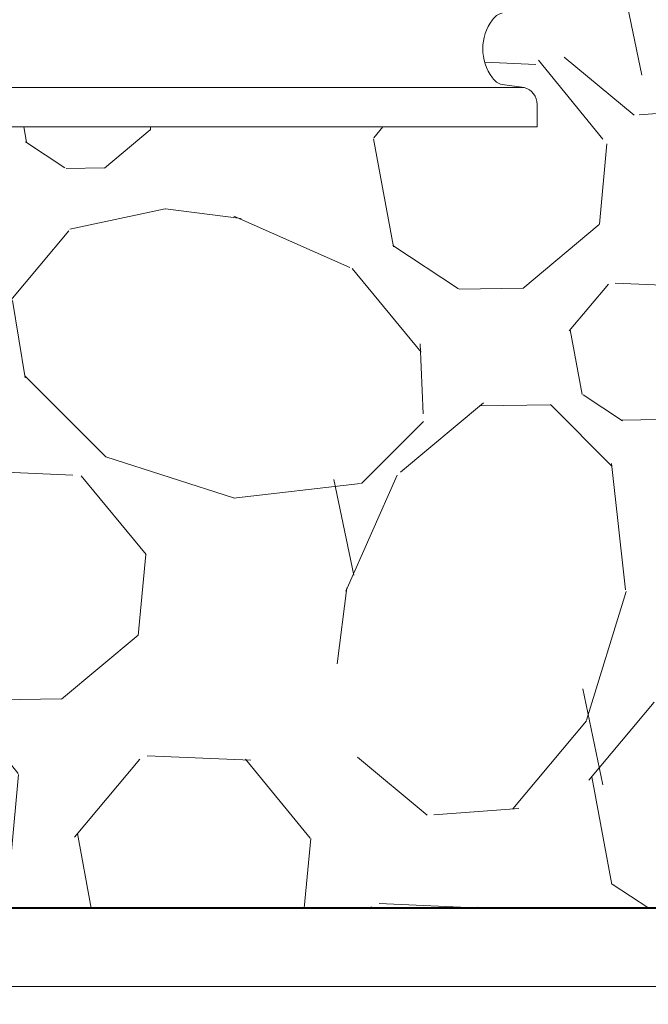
# Model space of a CAD drawing. Header units: metres. Extents: x 351055.4 to 351076.4, y -78447.2 to -78432.3.
# Tile 47 of 68: x 351071.259 to 351071.662, y -78437.865 to -78437.235. Entities that reach past the tile are written whole.
import ezdxf

# ---------------------------------------------------------------- set-up
doc = ezdxf.new("R2010")
doc.units = ezdxf.units.M
doc.header["$MEASUREMENT"] = 0
doc.linetypes.add('DGN Style 2', pattern=[0.912958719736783, 0.5477752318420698, -0.3651834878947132])
doc.layers.get('0').update_dxf_attribs({"color": 1, "lineweight": 30})
for name, color, linetype, lineweight in [('BOTTOM', 7, 'Continuous', 0), ('KOTY', 7, 'Continuous', 13), ('PIPE', 7, 'Continuous', 0), ('RAMECEK', 7, 'Continuous', 0), ('ŠRAFY', 7, 'Continuous', 0)]:
    doc.layers.add(name, color=color, linetype=linetype, lineweight=lineweight)
doc.styles.add('ARIAL', font='arial.ttf')
doc.dimstyles.new('1 500', dxfattribs={"dimtxt": 1, "dimasz": 1, "dimexe": 0, "dimexo": 1, "dimgap": 0.5, "dimtad": 1, "dimzin": 0, "dimtxsty": 'ARIAL', "dimblk": 'KONCOVA ZNACKA KOTY_1.0', "dimcen": 0, "dimazin": 3, "dimtfac": 1, "dimtdec": 0, "dimtofl": 0, "dimtmove": 0, "dimatfit": 1, "dimldrblk": 'KONCOVA ZNACKA KOTY_1.0', "dimfxl": 0, "dimtolj": 1, "dimtzin": 0, "dimarcsym": 0})

# ---------------------------------------------------------------- blocks, each defined once
blk = doc.blocks.new('KONCOVA ZNACKA KOTY_1.0')
blk.add_line((0, 0), (-1, 0))
at = {"layer": 'KOTY'}
for p, q in [((-0.4999340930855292, -0.4999340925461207), (0.4999340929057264, 0.4999340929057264)), ((-1.798028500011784e-10, -0.4999340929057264), (0, 0.4999340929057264)), ((-0.4999340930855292, 0), (0.4999340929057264, 0))]:
    blk.add_line(p, q, dxfattribs=at)
blk = doc.blocks.new('*D35')
at = {"layer": 'Defpoints', "color": 0, "linetype": 'Continuous'}
for p in [(351070.4204420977, -78437.80406749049), (351072.0904193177, -78437.80406749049), (351072.0904193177, -78438.3276454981)]:
    blk.add_point(p, dxfattribs=at)
at = {"layer": 'KOTY', "color": 0, "linetype": 'ByBlock', "lineweight": -2}
for p, q in [((351070.4204420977, -78437.9040674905), (351070.4204420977, -78438.3276454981)), ((351072.0904193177, -78437.9040674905), (351072.0904193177, -78438.3276454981))]:
    blk.add_line(p, q, dxfattribs=at)
at = {"layer": 'KOTY', "color": 0, "linetype": 'Continuous', "lineweight": -2}
blk.add_line((351070.5204420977, -78438.3276454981), (351071.9904193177, -78438.3276454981), dxfattribs=at)
at = {"layer": 'KOTY', "color": 0, "linetype": 'Continuous', "lineweight": -2, "xscale": 0.09999999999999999, "yscale": 0.09999999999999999, "zscale": 0.09999999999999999, "rotation": 180}
blk.add_blockref('KONCOVA ZNACKA KOTY_1.0', (351070.4204420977, -78438.3276454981), dxfattribs=at)
at = {"layer": 'KOTY', "color": 0, "linetype": 'Continuous', "lineweight": -2, "xscale": 0.09999999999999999, "yscale": 0.09999999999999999, "zscale": 0.09999999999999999}
blk.add_blockref('KONCOVA ZNACKA KOTY_1.0', (351072.0904193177, -78438.3276454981), dxfattribs=at)
at = {"layer": 'KOTY', "color": 0, "linetype": 'Continuous', "insert": (351071.2554307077, -78438.2175499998), "char_height": 0.09999999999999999, "attachment_point": 5, "style": 'ARIAL'}
blk.add_mtext('\\A1;\\H1x;\\W0.75;1,67', dxfattribs=at)

msp = doc.modelspace()

# ---------------------------------------------------------------- hatches: boundary and pattern name
at = {"layer": 'ŠRAFY'}
h = msp.add_hatch(dxfattribs=at)
h.set_pattern_fill('GRAVEL', color=256, style=0, pattern_type=2)
h.set_pattern_definition([(100.50765, (351069.840912, -78437.408746), (0.7895981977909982, -2.468580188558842), [0.07015499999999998, -4.122773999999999]), (50.040876, (351069.828118, -78437.339767), (-7.580368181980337, -9.209457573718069), [0.065112, -13.045015]), (357.49319, (351069.869935, -78437.289859), (-12.39279574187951, 0.6399174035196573), [0.06641099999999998, -13.993876]), (309.11572, (351069.936282, -78437.292764), (6.491410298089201, -8.170392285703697), [0.06529, -11.515127]), (264.749335, (351069.977473, -78437.343421), (-0.02494673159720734, -1.654035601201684), [0.05154299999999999, -10.75752]), (219.959124, (351069.972756, -78437.394748), (-0.8394910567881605, -0.8394913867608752), [0.063621, -13.046506]), (180.864089, (351069.923991, -78437.435607), (0.8145444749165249, -0.8145447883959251), [0.040935, -1.613289]), (146.646988, (351069.88306, -78437.436225), (-4.097669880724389, 2.418687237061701), [0.050302, -5.830483]), (66.2119, (351069.942841, -78437.181701), (-1.703929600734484, -3.333018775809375), [0.08119, -6.286316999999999]), (39.959124, (351069.97559, -78437.10740800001), (-9.209457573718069, -7.580368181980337), [0.06930599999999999, -13.04082]), (0.864089, (351070.028713, -78437.062897), (-0.8394914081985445, -0.8394915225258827), [0.045064, -1.60916]), (315, (351070.073772, -78437.062217), (-0.02494672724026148, -1.654035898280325), [0.055567, -1.096373]), (276.284391, (351070.113064, -78437.101509), (0.714757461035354, -7.430688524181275), [0.081389, -13.205797]), (252.889832, (351070.121973, -78437.182409), (-0.8644380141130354, -2.49352721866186), [0.08611, -14.689519]), (230.040876, (351070.096639, -78437.264708), (-0.839491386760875, -0.8394910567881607), [0.073486, -13.03664]), (184.223077, (351070.049443, -78437.321035), (-12.41774287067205, -1.014118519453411), [0.054461, -14.055628]), (140.352606, (351069.995129, -78437.325046), (0.8145449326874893, -0.8145442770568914), [0.058126, -12.66871]), (101.741, (351070, -78437.3), (2.318895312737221, -10.71379260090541), [0.062546, -15.0909]), (82.81957299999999, (351069.937646, -78437.226721), (-0.91433153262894, -5.8015990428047), [0.048911, -7.465657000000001]), (100.50765, (351069.682386, -78436.986497), (0.7895981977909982, -2.468580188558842), [0.07013099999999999, -4.122798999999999]), (50.040876, (351069.669596, -78436.91754299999), (-7.580368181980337, -9.209457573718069), [0.065096, -13.04503]), (357.49319, (351069.711404, -78436.867646), (-12.39279574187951, 0.6399174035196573), [0.06641399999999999, -13.993873]), (309.647394, (351069.777755, -78436.870551), (0.8145442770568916, -0.814544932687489), [0.06529299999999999, -12.661543]), (264.749335, (351069.819416, -78436.920826), (-0.02494673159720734, -1.654035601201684), [0.05195, -10.757113]), (219.959124, (351069.814661, -78436.97255800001), (-0.8394910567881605, -0.8394913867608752), [0.063908, -13.046218]), (180.864089, (351069.765675, -78437.01360199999), (0.8145444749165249, -0.8145447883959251), [0.041138, -1.613086]), (146.646988, (351069.724542, -78437.014223), (-4.097669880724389, 2.418687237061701), [0.050421, -5.830364]), (100.50765, (351070.005569, -78436.162979), (0.7895981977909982, -2.468580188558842), [0.07011299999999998, -4.122815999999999]), (50.040876, (351069.992782, -78436.094042), (-7.580368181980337, -9.209457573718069), [0.065107, -13.04502]), (357.49319, (351070.034597, -78436.044137), (-12.39279574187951, 0.6399174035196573), [0.06638399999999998, -13.993903]), (309.11572, (351070.100917, -78436.047041), (6.491410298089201, -8.170392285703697), [0.065273, -11.515144]), (264.749335, (351070.142097, -78436.097685), (-0.02494673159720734, -1.654035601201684), [0.051552, -10.757511]), (219.959124, (351070.13738, -78436.149021), (-0.8394910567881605, -0.8394913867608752), [0.063569, -13.046557]), (180.864089, (351070.088653, -78436.18984800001), (0.8145444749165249, -0.8145447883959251), [0.04094100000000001, -1.613283]), (146.646988, (351070.047717, -78436.19046499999), (-4.097669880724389, 2.418687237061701), [0.050283, -5.830502]), (100.50765, (351070.445849, -78436.50309099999), (0.7895981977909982, -2.468580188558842), [0.04207299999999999, -4.150855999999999]), (50.040876, (351070.438176, -78436.461723), (-7.580368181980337, -9.209457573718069), [0.039073, -13.071054]), (357.49319, (351070.46327, -78436.431773), (-12.39279574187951, 0.6399174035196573), [0.03986799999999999, -14.020419]), (309.11572, (351070.5031, -78436.433517), (6.491410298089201, -8.170392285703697), [0.039143, -11.541275]), (264.749335, (351070.527795, -78436.463887), (-0.02494673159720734, -1.654035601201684), [0.030921, -10.778142]), (219.959124, (351070.524965, -78436.494678), (-0.8394910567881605, -0.8394913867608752), [0.038165, -13.071962]), (180.864089, (351070.495712, -78436.519189), (0.8145444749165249, -0.8145447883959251), [0.024573, -1.629651]), (146.646988, (351070.471141, -78436.51956), (-4.097669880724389, 2.418687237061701), [0.030146, -5.850639]), (100.50765, (351070.158622, -78437.121116), (0.7895981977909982, -2.468580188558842), [0.07013099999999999, -4.122798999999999]), (50.040876, (351070.145833, -78437.052162), (-7.580368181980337, -9.209457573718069), [0.065126, -13.045]), (357.49319, (351070.187659, -78437.002242), (-12.39279574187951, 0.6399174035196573), [0.066396, -13.993891]), (309.11572, (351070.253992, -78437.00514600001), (6.491410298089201, -8.170392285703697), [0.06531100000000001, -11.515107]), (264.749335, (351070.295196, -78437.055819), (-0.02494673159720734, -1.654035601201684), [0.051536, -10.757527]), (219.959124, (351070.29048, -78437.107138), (-0.8394910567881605, -0.8394913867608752), [0.06361699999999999, -13.046509]), (180.864089, (351070.241717, -78437.147996), (0.8145444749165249, -0.8145447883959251), [0.040951, -1.613273]), (146.646988, (351070.200771, -78437.148614), (-4.097669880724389, 2.418687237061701), [0.050284, -5.830502]), (100.50765, (351070.173832, -78436.53875), (0.7895981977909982, -2.468580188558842), [0.07013799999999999, -4.122791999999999]), (50.040876, (351070.161041, -78436.469788), (-7.580368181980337, -9.209457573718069), [0.065094, -13.045033]), (357.49319, (351070.202847, -78436.419894), (-12.39279574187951, 0.6399174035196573), [0.06641799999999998, -13.993869]), (309.647394, (351070.269201, -78436.422799), (0.8145442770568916, -0.814544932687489), [0.06526699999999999, -12.661569]), (264.749335, (351070.310845, -78436.473053), (-0.02494673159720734, -1.654035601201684), [0.051978, -10.757085]), (219.959124, (351070.306089, -78436.524813), (-0.8394910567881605, -0.8394913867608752), [0.06389500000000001, -13.046232]), (180.864089, (351070.257113, -78436.565849), (0.8145444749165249, -0.8145447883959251), [0.04115, -1.613074]), (146.646988, (351070.215968, -78436.56646900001), (-4.097669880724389, 2.418687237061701), [0.05043, -5.830355]), (100.50765, (351069.828566, -78437.10730599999), (0.7895981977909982, -2.468580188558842), [0.07015499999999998, -4.122773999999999]), (50.040876, (351069.815772, -78437.038328), (-7.580368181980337, -9.209457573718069), [0.065112, -13.045015]), (357.49319, (351069.857589, -78436.98842000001), (-12.39279574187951, 0.6399174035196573), [0.06641099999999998, -13.993876]), (309.11572, (351069.923936, -78436.991324), (6.491410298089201, -8.170392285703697), [0.06529, -11.515127]), (264.749335, (351069.965127, -78437.04198099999), (-0.02494673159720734, -1.654035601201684), [0.05154299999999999, -10.75752]), (219.959124, (351069.96041, -78437.09330800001), (-0.8394910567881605, -0.8394913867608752), [0.063621, -13.046506]), (180.864089, (351069.911645, -78437.13416799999), (0.8145444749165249, -0.8145447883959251), [0.040935, -1.613289]), (146.646988, (351069.870714, -78437.134785), (-4.097669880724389, 2.418687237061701), [0.050308, -5.830476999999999]), (100.50765, (351069.469787, -78436.63317), (0.7895981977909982, -2.468580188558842), [0.07015499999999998, -4.122773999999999]), (50.040876, (351069.456993, -78436.564191), (-7.580368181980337, -9.209457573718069), [0.065083, -13.045043]), (357.49319, (351069.498792, -78436.51430499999), (-12.39279574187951, 0.6399174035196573), [0.06642799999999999, -13.993859]), (309.11572, (351069.565156, -78436.51721), (6.491410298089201, -8.170392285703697), [0.065273, -11.515144]), (264.749335, (351069.606336, -78436.567854), (-0.02494673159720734, -1.654035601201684), [0.051533, -10.75753]), (219.959124, (351069.60162, -78436.619171), (-0.8394910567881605, -0.8394913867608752), [0.06361499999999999, -13.046511]), (180.864089, (351069.552859, -78436.660027), (0.8145444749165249, -0.8145447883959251), [0.040949, -1.613275]), (146.646988, (351069.511915, -78436.66064500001), (-4.097669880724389, 2.418687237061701), [0.050289, -5.830496]), (100.50765, (351070.304102, -78436.972284), (0.7895981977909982, -2.468580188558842), [0.07013099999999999, -4.122798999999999]), (50.040876, (351070.291313, -78436.90333), (-7.580368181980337, -9.209457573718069), [0.065126, -13.045]), (357.49319, (351070.33314, -78436.85341), (-12.39279574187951, 0.6399174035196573), [0.066396, -13.993891]), (309.11572, (351070.399472, -78436.856314), (6.491410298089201, -8.170392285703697), [0.06531100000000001, -11.515107]), (264.749335, (351070.440676, -78436.906987), (-0.02494673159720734, -1.654035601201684), [0.051536, -10.757527]), (219.959124, (351070.43596, -78436.95830700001), (-0.8394910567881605, -0.8394913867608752), [0.06361699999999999, -13.046509]), (180.864089, (351070.387197, -78436.999164), (0.8145444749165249, -0.8145447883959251), [0.040951, -1.613273]), (146.646988, (351070.346251, -78436.999782), (-4.097669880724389, 2.418687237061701), [0.050284, -5.830502]), (66.2119, (351070.160213, -78436.746936), (-1.703929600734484, -3.333018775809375), [0.08119, -6.286316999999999]), (39.959124, (351070.192962, -78436.672644), (-9.209457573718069, -7.580368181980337), [0.06930599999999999, -13.04082]), (0.864089, (351070.246085, -78436.628132), (-0.8394914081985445, -0.8394915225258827), [0.045086, -1.609138]), (315, (351070.291166, -78436.627453), (-0.02494672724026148, -1.654035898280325), [0.055552, -1.096388]), (276.284391, (351070.330447, -78436.666733), (0.714757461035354, -7.430688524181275), [0.08140399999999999, -13.205782]), (252.889832, (351070.339357, -78436.747648), (-0.8644380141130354, -2.49352721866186), [0.08611, -14.689519]), (230.040876, (351070.314023, -78436.829947), (-0.839491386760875, -0.8394910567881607), [0.073462, -13.036664]), (184.223077, (351070.266842, -78436.886256), (-12.41774287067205, -1.014118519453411), [0.05449, -14.055599]), (140.352606, (351070.2125, -78436.89026900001), (0.8145449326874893, -0.8145442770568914), [0.058115, -12.668721]), (101.741, (351070, -78436.9), (2.318895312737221, -10.71379260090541), [0.062542, -15.0909]), (82.81957299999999, (351070.1550260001, -78436.791955), (-0.91433153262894, -5.8015990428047), [0.048908, -7.465660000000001]), (66.2119, (351069.899375, -78436.817152), (-1.703929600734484, -3.333018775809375), [0.081162, -6.286345]), (39.959124, (351069.932113, -78436.742885), (-9.209457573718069, -7.580368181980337), [0.069332, -13.040795]), (0.864089, (351069.985256, -78436.69835800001), (-0.8394914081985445, -0.8394915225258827), [0.045056, -1.609168]), (315, (351070.030307, -78436.697678), (-0.02494672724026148, -1.654035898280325), [0.05556000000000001, -1.09638]), (276.284391, (351070.069593, -78436.736965), (0.714757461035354, -7.430688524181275), [0.081385, -13.205801]), (252.889832, (351070.078502, -78436.817861), (-0.8644380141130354, -2.49352721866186), [0.086135, -14.689495]), (230.040876, (351070.053161, -78436.900183), (-0.839491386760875, -0.8394910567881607), [0.073461, -13.036666]), (184.223077, (351070.005981, -78436.95649099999), (-12.41774287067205, -1.014118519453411), [0.054488, -14.055601]), (140.352606, (351069.951641, -78436.960503), (0.8145449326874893, -0.8145442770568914), [0.058113, -12.668723]), (101.741, (351070, -78436.9), (2.318895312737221, -10.71379260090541), [0.062557, -15.0909]), (82.81957299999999, (351069.894165, -78436.862175), (-0.91433153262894, -5.8015990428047), [0.048892, -7.465675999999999]), (336.130768, (351070.579471, -78436.550502), (-5.751706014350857, 2.393740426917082), [0.081173, -9.798666]), (309.647394, (351070.653701, -78436.58334900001), (0.8145442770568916, -0.814544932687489), [0.06927, -12.657566]), (272.50681, (351070.6979, -78436.636686), (0.639917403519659, -12.39279574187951), [0.044748, -14.015539]), (225, (351070.699857, -78436.68139), (-1.654035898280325, -0.02494672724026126), [0.056213, -1.131007]), (186.555052, (351070.660108, -78436.721139), (-9.109670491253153, -0.9642249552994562), [0.081784, -16.592527]), (162.262653, (351070.578859, -78436.730475), (0.8145448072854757, -0.8145442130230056), [0.086479, -2.505307]), (135, (351070.496491, -78436.70412899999), (-0.02494672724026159, -1.654035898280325), [0.073385, -1.078555]), (99.19186499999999, (351070.4446, -78436.652238), (0.764651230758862, -4.122616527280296), [0.050214, -14.154069]), (50.040876, (351070.436578, -78436.602669), (-7.580368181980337, -9.209457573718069), [0.057767, -13.052359]), (12.102962, (351070.473679, -78436.55838999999), (-1.654035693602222, -0.02494669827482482), [0.062169, -4.179681]), (352.702945, (351070.534466, -78436.545355), (-4.122616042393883, 0.7646513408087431), [0.048885, -5.774935]), (100.50765, (351070.384988, -78436.831916), (0.7895981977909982, -2.468580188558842), [0.07013799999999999, -4.122791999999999]), (50.040876, (351070.372197, -78436.762955), (-7.580368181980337, -9.209457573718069), [0.065094, -13.045033]), (357.49319, (351070.414003, -78436.71306000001), (-12.39279574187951, 0.6399174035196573), [0.06641799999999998, -13.993869]), (309.647394, (351070.480357, -78436.715965), (0.8145442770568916, -0.814544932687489), [0.06526699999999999, -12.661569]), (264.749335, (351070.522001, -78436.76622), (-0.02494673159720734, -1.654035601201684), [0.051978, -10.757085]), (219.959124, (351070.517245, -78436.817979), (-0.8394910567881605, -0.8394913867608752), [0.06389500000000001, -13.046232]), (180.864089, (351070.468269, -78436.859015), (0.8145444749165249, -0.8145447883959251), [0.04115, -1.613074]), (146.646988, (351070.427124, -78436.85963600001), (-4.097669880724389, 2.418687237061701), [0.05043, -5.830355]), (336.130768, (351069.766772, -78437.094006), (-5.751706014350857, 2.393740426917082), [0.081173, -9.798666]), (309.647394, (351069.841002, -78437.126852), (0.8145442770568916, -0.814544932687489), [0.06927, -12.657566]), (272.50681, (351069.885201, -78437.18018899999), (0.639917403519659, -12.39279574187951), [0.044748, -14.015539]), (225, (351069.887158, -78437.224894), (-1.654035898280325, -0.02494672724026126), [0.056213, -1.131007]), (186.555052, (351069.847409, -78437.264642), (-9.109670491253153, -0.9642249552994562), [0.081784, -16.592527]), (162.262653, (351069.766159, -78437.27397899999), (0.8145448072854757, -0.8145442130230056), [0.086452, -2.505334]), (135, (351069.683817, -78437.247641), (-0.02494672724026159, -1.654035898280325), [0.073409, -1.078531]), (99.19186499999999, (351069.631909, -78437.195733), (0.764651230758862, -4.122616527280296), [0.050182, -14.154101]), (50.040876, (351069.623893, -78437.14619500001), (-7.580368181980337, -9.209457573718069), [0.057775, -13.052351]), (12.102962, (351069.660999, -78437.10191), (-1.654035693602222, -0.02494669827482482), [0.06217, -4.179679]), (352.702945, (351069.721787, -78437.088875), (-4.122616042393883, 0.7646513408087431), [0.048887, -5.774933]), (100.50765, (351070.054762, -78436.654341), (0.7895981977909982, -2.468580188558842), [0.07013799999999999, -4.122791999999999]), (50.040876, (351070.041971, -78436.585379), (-7.580368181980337, -9.209457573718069), [0.065092, -13.045034]), (357.49319, (351070.083776, -78436.53548600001), (-12.39279574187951, 0.6399174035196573), [0.06639799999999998, -13.993889]), (309.11572, (351070.150111, -78436.53839), (6.491410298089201, -8.170392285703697), [0.065282, -11.515135]), (264.749335, (351070.191297, -78436.589041), (-0.02494673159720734, -1.654035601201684), [0.051539, -10.757524]), (219.959124, (351070.18658, -78436.640363), (-0.8394910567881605, -0.8394913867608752), [0.063587, -13.046539]), (180.864089, (351070.137841, -78436.68120199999), (0.8145444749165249, -0.8145447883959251), [0.040935, -1.613289]), (146.646988, (351070.09691, -78436.681819), (-4.097669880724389, 2.418687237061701), [0.050279, -5.830507]), (100.50765, (351069.52159, -78437.066725), (0.7895981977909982, -2.468580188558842), [0.07011299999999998, -4.122815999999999]), (50.040876, (351069.508803, -78436.997788), (-7.580368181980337, -9.209457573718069), [0.065107, -13.04502]), (357.49319, (351069.550618, -78436.947883), (-12.39279574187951, 0.6399174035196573), [0.06638399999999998, -13.993903]), (309.647394, (351069.616938, -78436.950787), (0.8145442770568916, -0.814544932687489), [0.065303, -12.661533]), (264.749335, (351069.658605, -78437.001069), (-0.02494673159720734, -1.654035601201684), [0.051957, -10.757106]), (219.959124, (351069.653851, -78437.05280800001), (-0.8394910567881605, -0.8394913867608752), [0.063913, -13.046214]), (180.864089, (351069.604861, -78437.093855), (0.8145444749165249, -0.8145447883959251), [0.041141, -1.613083]), (146.646988, (351069.563725, -78437.094476), (-4.097669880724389, 2.418687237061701), [0.050417, -5.830368]), (100.50765, (351069.388689, -78436.917872), (0.7895981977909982, -2.468580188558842), [0.07015499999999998, -4.122773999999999]), (50.040876, (351069.375895, -78436.84889400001), (-7.580368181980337, -9.209457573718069), [0.065082, -13.045045]), (357.49319, (351069.417693, -78436.79900900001), (-12.39279574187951, 0.6399174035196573), [0.06642899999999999, -13.993858]), (309.11572, (351069.484058, -78436.801914), (6.491410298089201, -8.170392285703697), [0.065272, -11.515145]), (264.749335, (351069.525238, -78436.852557), (-0.02494673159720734, -1.654035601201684), [0.05153200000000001, -10.757531]), (219.959124, (351069.520522, -78436.903873), (-0.8394910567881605, -0.8394913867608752), [0.063613, -13.046514]), (180.864089, (351069.471762, -78436.944728), (0.8145444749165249, -0.8145447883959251), [0.040951, -1.613273]), (146.646988, (351069.430816, -78436.945345), (-4.097669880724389, 2.418687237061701), [0.050288, -5.830497]), (336.130768, (351069.999735, -78436.350313), (-5.751706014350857, 2.393740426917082), [0.081162, -9.798677]), (309.647394, (351070.073956, -78436.38315499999), (0.8145442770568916, -0.814544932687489), [0.06928200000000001, -12.657554]), (272.50681, (351070.118162, -78436.436502), (0.639917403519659, -12.39279574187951), [0.04476299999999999, -14.015524]), (225, (351070.12012, -78436.481222), (-1.654035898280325, -0.02494672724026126), [0.056228, -1.130992]), (186.555052, (351070.080361, -78436.520981), (-9.109670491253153, -0.9642249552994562), [0.081769, -16.592543]), (162.262653, (351069.999126, -78436.530315), (0.8145448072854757, -0.8145442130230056), [0.086504, -2.505282]), (135, (351069.916734, -78436.503961), (-0.02494672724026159, -1.654035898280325), [0.073385, -1.078555]), (99.19186499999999, (351069.864843, -78436.45207), (0.764651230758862, -4.122616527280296), [0.050214, -14.154069]), (50.040876, (351069.856822, -78436.402501), (-7.580368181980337, -9.209457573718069), [0.057767, -13.052359]), (12.102962, (351069.893922, -78436.35822200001), (-1.654035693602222, -0.02494669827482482), [0.062169, -4.179681]), (352.702945, (351069.954709, -78436.345187), (-4.122616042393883, 0.7646513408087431), [0.048885, -5.774935]), (100.50765, (351069.80835, -78436.636225), (0.7895981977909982, -2.468580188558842), [0.07013799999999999, -4.122791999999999]), (50.040876, (351069.795559, -78436.567263), (-7.580368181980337, -9.209457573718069), [0.065092, -13.045034]), (357.49319, (351069.837364, -78436.51737), (-12.39279574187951, 0.6399174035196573), [0.06641899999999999, -13.993868]), (309.647394, (351069.903719, -78436.520275), (0.8145442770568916, -0.814544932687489), [0.06526599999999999, -12.66157]), (264.749335, (351069.945362, -78436.57052899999), (-0.02494673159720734, -1.654035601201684), [0.05195399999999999, -10.757109]), (219.959124, (351069.940608, -78436.622265), (-0.8394910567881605, -0.8394913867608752), [0.06390900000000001, -13.046218]), (180.864089, (351069.891622, -78436.66330900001), (0.8145444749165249, -0.8145447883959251), [0.041121, -1.613103]), (146.646988, (351069.850506, -78436.663929), (-4.097669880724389, 2.418687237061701), [0.050439, -5.830346]), (336.130768, (351069.71673, -78436.64710700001), (-5.751706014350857, 2.393740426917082), [0.081173, -9.798666]), (309.647394, (351069.79096, -78436.67995399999), (0.8145442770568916, -0.814544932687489), [0.06927, -12.657566]), (272.50681, (351069.835159, -78436.73329), (0.639917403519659, -12.39279574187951), [0.04476999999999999, -14.015517]), (225, (351069.837117, -78436.77801699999), (-1.654035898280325, -0.02494672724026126), [0.056198, -1.131022]), (186.555052, (351069.797379, -78436.81775599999), (-9.109670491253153, -0.9642249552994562), [0.08175199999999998, -16.59256]), (162.262653, (351069.716161, -78436.827088), (0.8145448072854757, -0.8145442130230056), [0.086495, -2.505291]), (135, (351069.633777, -78436.800737), (-0.02494672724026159, -1.654035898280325), [0.073407, -1.078533]), (99.19186499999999, (351069.581871, -78436.74883099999), (0.764651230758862, -4.122616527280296), [0.050179, -14.154103]), (50.040876, (351069.573855, -78436.699296), (-7.580368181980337, -9.209457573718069), [0.05777, -13.052356]), (12.102962, (351069.610957, -78436.655015), (-1.654035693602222, -0.02494669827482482), [0.06217, -4.179679]), (352.702945, (351069.671746, -78436.64197899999), (-4.122616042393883, 0.7646513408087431), [0.048886, -5.774934]), (336.130768, (351070.194706, -78436.207103), (-5.751706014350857, 2.393740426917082), [0.081162, -9.798677]), (309.647394, (351070.268926, -78436.23994500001), (0.8145442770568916, -0.814544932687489), [0.06928, -12.657556]), (272.50681, (351070.313131, -78436.293289), (0.639917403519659, -12.39279574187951), [0.04474499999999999, -14.015542]), (225, (351070.315088, -78436.337991), (-1.654035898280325, -0.02494672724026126), [0.05621, -1.13101]), (186.555052, (351070.275341, -78436.377738), (-9.109670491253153, -0.9642249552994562), [0.081783, -16.592529]), (162.262653, (351070.194093, -78436.387074), (0.8145448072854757, -0.8145442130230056), [0.086478, -2.505308]), (135, (351070.111726, -78436.360728), (-0.02494672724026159, -1.654035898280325), [0.073384, -1.078556]), (99.19186499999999, (351070.059836, -78436.308837), (0.764651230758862, -4.122616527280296), [0.050213, -14.15407]), (50.040876, (351070.051815, -78436.259269), (-7.580368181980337, -9.209457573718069), [0.057736, -13.05239]), (12.102962, (351070.088895, -78436.215014), (-1.654035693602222, -0.02494669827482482), [0.062192, -4.179658]), (352.702945, (351070.149705, -78436.201975), (-4.122616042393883, 0.7646513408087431), [0.048879, -5.774941]), (66.2119, (351069.25233, -78436.646343), (-1.703929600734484, -3.333018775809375), [0.081162, -6.286345]), (39.959124, (351069.285068, -78436.572076), (-9.209457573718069, -7.580368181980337), [0.069329, -13.040797]), (0.864089, (351069.338209, -78436.52755), (-0.8394914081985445, -0.8394915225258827), [0.045038, -1.609186]), (315, (351069.383241, -78436.52687100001), (-0.02494672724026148, -1.654035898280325), [0.055543, -1.096397]), (276.284391, (351069.422516, -78436.566146), (0.714757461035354, -7.430688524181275), [0.081399, -13.205787]), (252.889832, (351069.431426, -78436.64705599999), (-0.8644380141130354, -2.49352721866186), [0.086095, -14.689534]), (230.040876, (351069.406096, -78436.72933999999), (-0.839491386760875, -0.8394910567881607), [0.07347100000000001, -13.036655]), (184.223077, (351069.35891, -78436.785656), (-12.41774287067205, -1.014118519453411), [0.054461, -14.055628]), (140.352606, (351069.304597, -78436.78966699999), (0.8145449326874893, -0.8145442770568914), [0.058096, -12.66874]), (101.741, (351069, -78436.8), (2.318895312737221, -10.71379260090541), [0.062569, -15.0909]), (82.81957299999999, (351069.247132, -78436.691339), (-0.91433153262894, -5.8015990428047), [0.048905, -7.465663]), (100.50765, (351069.82479, -78436.294077), (0.7895981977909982, -2.468580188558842), [0.07013799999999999, -4.122791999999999]), (50.040876, (351069.811999, -78436.225115), (-7.580368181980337, -9.209457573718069), [0.065092, -13.045034]), (357.49319, (351069.853804, -78436.175222), (-12.39279574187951, 0.6399174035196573), [0.06639799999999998, -13.993889]), (309.11572, (351069.920139, -78436.178126), (6.491410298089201, -8.170392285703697), [0.065282, -11.515135]), (264.749335, (351069.961325, -78436.228777), (-0.02494673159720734, -1.654035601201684), [0.051539, -10.757524]), (219.959124, (351069.956608, -78436.2801), (-0.8394910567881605, -0.8394913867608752), [0.063587, -13.046539]), (180.864089, (351069.907868, -78436.320938), (0.8145444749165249, -0.8145447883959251), [0.040935, -1.613289]), (146.646988, (351069.866938, -78436.321555), (-4.097669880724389, 2.418687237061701), [0.050308, -5.830476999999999]), (66.2119, (351069.585335, -78436.399591), (-1.703929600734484, -3.333018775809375), [0.081162, -6.286345]), (39.959124, (351069.618072, -78436.325324), (-9.209457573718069, -7.580368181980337), [0.069332, -13.040795]), (0.864089, (351069.671215, -78436.280797), (-0.8394914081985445, -0.8394915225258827), [0.045056, -1.609168]), (315, (351069.716266, -78436.280117), (-0.02494672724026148, -1.654035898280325), [0.05556000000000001, -1.09638]), (276.284391, (351069.755553, -78436.319404), (0.714757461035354, -7.430688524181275), [0.081385, -13.205801]), (252.889832, (351069.764462, -78436.4003), (-0.8644380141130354, -2.49352721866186), [0.086135, -14.689495]), (230.040876, (351069.73912, -78436.482622), (-0.839491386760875, -0.8394910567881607), [0.073461, -13.036666]), (184.223077, (351069.691941, -78436.53893), (-12.41774287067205, -1.014118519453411), [0.054488, -14.055601]), (140.352606, (351069.637601, -78436.542943), (0.8145449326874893, -0.8145442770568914), [0.058113, -12.668723]), (101.741, (351070, -78436.5), (2.318895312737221, -10.71379260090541), [0.062557, -15.0909]), (82.81957299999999, (351069.580125, -78436.444614), (-0.91433153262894, -5.8015990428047), [0.048916, -7.465652]), (100.50765, (351069.416118, -78436.472162), (0.7895981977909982, -2.468580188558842), [0.07015499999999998, -4.122773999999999]), (50.040876, (351069.403324, -78436.403183), (-7.580368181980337, -9.209457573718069), [0.065083, -13.045043]), (357.49319, (351069.445123, -78436.35329700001), (-12.39279574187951, 0.6399174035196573), [0.06642799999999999, -13.993859]), (309.11572, (351069.511487, -78436.356202), (6.491410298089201, -8.170392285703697), [0.065273, -11.515144]), (264.749335, (351069.552667, -78436.406846), (-0.02494673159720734, -1.654035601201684), [0.051533, -10.75753]), (219.959124, (351069.547951, -78436.458163), (-0.8394910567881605, -0.8394913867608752), [0.06361499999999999, -13.046511]), (180.864089, (351069.49919, -78436.49901900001), (0.8145444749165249, -0.8145447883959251), [0.040949, -1.613275]), (146.646988, (351069.458245, -78436.49963600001), (-4.097669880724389, 2.418687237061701), [0.050289, -5.830496]), (100.50765, (351069.676488, -78436.199445), (0.7895981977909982, -2.468580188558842), [0.07013799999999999, -4.122791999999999]), (50.040876, (351069.663698, -78436.130483), (-7.580368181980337, -9.209457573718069), [0.065092, -13.045034]), (357.49319, (351069.705502, -78436.08059), (-12.39279574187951, 0.6399174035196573), [0.06639799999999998, -13.993889]), (309.11572, (351069.771837, -78436.083494), (6.491410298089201, -8.170392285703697), [0.065282, -11.515135]), (264.749335, (351069.813023, -78436.134145), (-0.02494673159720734, -1.654035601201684), [0.051539, -10.757524]), (219.959124, (351069.808307, -78436.185467), (-0.8394910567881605, -0.8394913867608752), [0.063587, -13.046539]), (180.864089, (351069.759567, -78436.226306), (0.8145444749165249, -0.8145447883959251), [0.040957, -1.613267]), (146.646988, (351069.718615, -78436.226923), (-4.097669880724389, 2.418687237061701), [0.05028999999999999, -5.830495]), (100.50765, (351069.147177, -78436.68900299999), (0.7895981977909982, -2.468580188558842), [0.042098, -4.150830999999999]), (50.040876, (351069.139499, -78436.64761100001), (-7.580368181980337, -9.209457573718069), [0.039058, -13.071069]), (357.49319, (351069.164584, -78436.617673), (-12.39279574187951, 0.6399174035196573), [0.03983999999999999, -14.020447]), (309.647394, (351069.204386, -78436.619416), (0.8145442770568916, -0.814544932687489), [0.03918, -12.687656]), (264.749335, (351069.229385, -78436.649584), (-0.02494673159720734, -1.654035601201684), [0.031183, -10.77788]), (219.959124, (351069.226532, -78436.680636), (-0.8394910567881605, -0.8394913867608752), [0.038346, -13.071781]), (180.864089, (351069.19714, -78436.705263), (0.8145444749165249, -0.8145447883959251), [0.024688, -1.629536]), (146.646988, (351069.172454, -78436.705635), (-4.097669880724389, 2.418687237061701), [0.030252, -5.850533]), (100.50765, (351069.57248, -78436.28241), (0.7895981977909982, -2.468580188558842), [0.04207299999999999, -4.150855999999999]), (50.040876, (351069.564807, -78436.241042), (-7.580368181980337, -9.209457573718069), [0.039073, -13.071054]), (357.49319, (351069.589901, -78436.211092), (-12.39279574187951, 0.6399174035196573), [0.03986799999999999, -14.020419]), (309.11572, (351069.629731, -78436.212836), (6.491410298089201, -8.170392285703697), [0.039143, -11.541275]), (264.749335, (351069.654426, -78436.243206), (-0.02494673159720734, -1.654035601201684), [0.030921, -10.778142]), (219.959124, (351069.651597, -78436.273997), (-0.8394910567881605, -0.8394913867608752), [0.038195, -13.071932]), (180.864089, (351069.62232, -78436.29852699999), (0.8145444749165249, -0.8145447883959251), [0.02455, -1.629674]), (146.646988, (351069.597773, -78436.29889800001), (-4.097669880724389, 2.418687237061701), [0.030157, -5.850627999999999]), (100.50765, (351070.071372, -78437.030048), (0.7895981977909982, -2.468580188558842), [0.042098, -4.150830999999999]), (50.040876, (351070.063695, -78436.988656), (-7.580368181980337, -9.209457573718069), [0.039058, -13.071069]), (357.49319, (351070.088779, -78436.958718), (-12.39279574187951, 0.6399174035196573), [0.03983999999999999, -14.020447]), (309.647394, (351070.128582, -78436.96046), (0.8145442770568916, -0.814544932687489), [0.03918, -12.687656]), (264.749335, (351070.153581, -78436.990628), (-0.02494673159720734, -1.654035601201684), [0.031183, -10.77788]), (219.959124, (351070.150727, -78437.02167999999), (-0.8394910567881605, -0.8394913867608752), [0.038346, -13.071781]), (180.864089, (351070.121335, -78437.046308), (0.8145444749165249, -0.8145447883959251), [0.024668, -1.629556]), (146.646988, (351070.09667, -78437.04668), (-4.097669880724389, 2.418687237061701), [0.030269, -5.850516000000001]), (100.50765, (351070.080727, -78436.921712), (0.7895981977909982, -2.468580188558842), [0.042098, -4.150830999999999]), (50.040876, (351070.07305, -78436.88032000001), (-7.580368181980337, -9.209457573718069), [0.039058, -13.071069]), (357.49319, (351070.098135, -78436.850382), (-12.39279574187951, 0.6399174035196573), [0.03983999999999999, -14.020447]), (309.647394, (351070.137937, -78436.852125), (0.8145442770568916, -0.814544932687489), [0.03918, -12.687656]), (264.749335, (351070.162936, -78436.88229299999), (-0.02494673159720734, -1.654035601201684), [0.031183, -10.77788]), (219.959124, (351070.160082, -78436.913344), (-0.8394910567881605, -0.8394913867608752), [0.038346, -13.071781]), (180.864089, (351070.13069, -78436.937972), (0.8145444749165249, -0.8145447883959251), [0.024668, -1.629556]), (146.646988, (351070.106025, -78436.93834400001), (-4.097669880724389, 2.418687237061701), [0.030269, -5.850516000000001]), (100.50765, (351069.569828, -78436.90300199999), (0.7895981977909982, -2.468580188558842), [0.042098, -4.150830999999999]), (50.040876, (351069.562151, -78436.86161), (-7.580368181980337, -9.209457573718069), [0.039059, -13.071067]), (357.49319, (351069.587237, -78436.831671), (-12.39279574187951, 0.6399174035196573), [0.03983899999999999, -14.020448]), (309.647394, (351069.627038, -78436.833413), (0.8145442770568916, -0.814544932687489), [0.039181, -12.687655]), (264.749335, (351069.652038, -78436.863582), (-0.02494673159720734, -1.654035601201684), [0.031183, -10.77788]), (219.959124, (351069.649184, -78436.894634), (-0.8394910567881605, -0.8394913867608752), [0.038349, -13.071778]), (180.864089, (351069.61979, -78436.919263), (0.8145444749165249, -0.8145447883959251), [0.024687, -1.629537]), (146.646988, (351069.595106, -78436.919636), (-4.097669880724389, 2.418687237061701), [0.030253, -5.850532]), (100.50765, (351070.313457, -78436.595389), (0.7895981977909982, -2.468580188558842), [0.042098, -4.150830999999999]), (50.040876, (351070.30578, -78436.55399700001), (-7.580368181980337, -9.209457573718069), [0.039059, -13.071067]), (357.49319, (351070.330866, -78436.52405800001), (-12.39279574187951, 0.6399174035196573), [0.03983899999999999, -14.020448]), (309.647394, (351070.370667, -78436.525801), (0.8145442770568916, -0.814544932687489), [0.039181, -12.687655]), (264.749335, (351070.395667, -78436.55596900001), (-0.02494673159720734, -1.654035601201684), [0.031183, -10.77788]), (219.959124, (351070.392813, -78436.587022), (-0.8394910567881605, -0.8394913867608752), [0.038349, -13.071778]), (180.864089, (351070.363419, -78436.611651), (0.8145444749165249, -0.8145447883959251), [0.024687, -1.629537]), (146.646988, (351070.338735, -78436.61202300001), (-4.097669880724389, 2.418687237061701), [0.030253, -5.850532]), (100.50765, (351070.31613, -78436.421483), (0.7895981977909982, -2.468580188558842), [0.042056, -4.150873]), (50.040876, (351070.30846, -78436.380133), (-7.580368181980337, -9.209457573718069), [0.039083, -13.071043]), (357.49319, (351070.333561, -78436.350175), (-12.39279574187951, 0.6399174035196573), [0.03983799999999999, -14.020449]), (309.11572, (351070.373361, -78436.35191699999), (6.491410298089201, -8.170392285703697), [0.039153, -11.541265]), (264.749335, (351070.398062, -78436.382295), (-0.02494673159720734, -1.654035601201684), [0.030927, -10.778136]), (219.959124, (351070.395232, -78436.413093), (-0.8394910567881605, -0.8394913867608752), [0.038169, -13.071957]), (180.864089, (351070.365975, -78436.437607), (0.8145444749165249, -0.8145447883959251), [0.024576, -1.629648]), (146.646988, (351070.341401, -78436.437977), (-4.097669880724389, 2.418687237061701), [0.030148, -5.850637]), (66.2119, (351069.835439, -78435.975624), (-1.703929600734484, -3.333018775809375), [0.08119, -6.286316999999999]), (39.959124, (351069.868187, -78435.90133200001), (-9.209457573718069, -7.580368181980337), [0.06930399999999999, -13.040822]), (0.864089, (351069.921309, -78435.856822), (-0.8394914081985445, -0.8394915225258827), [0.045045, -1.609179]), (315, (351069.966349, -78435.856143), (-0.02494672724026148, -1.654035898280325), [0.05555, -1.09639]), (276.284391, (351070.005629, -78435.895422), (0.714757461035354, -7.430688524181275), [0.081384, -13.205801]), (252.889832, (351070.014538, -78435.976318), (-0.8644380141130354, -2.49352721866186), [0.086114, -14.689515]), (230.040876, (351069.989202, -78436.05862000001), (-0.839491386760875, -0.8394910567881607), [0.07347000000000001, -13.036656]), (184.223077, (351069.942017, -78436.114935), (-12.41774287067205, -1.014118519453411), [0.054459, -14.05563]), (140.352606, (351069.887705, -78436.118946), (0.8145449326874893, -0.8145442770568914), [0.05809400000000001, -12.668742]), (101.741, (351070, -78436.1), (2.318895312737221, -10.71379260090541), [0.062568, -15.0909]), (82.81957299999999, (351069.830242, -78436.020619), (-0.91433153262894, -5.8015990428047), [0.048905, -7.465663])])
h.paths.add_polyline_path([(351071.55568747, -78436.45646225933, 0.1417905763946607), (351071.5617601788, -78436.47272775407, 0.1690767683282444), (351071.5679359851, -78436.47692376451), (351071.5820028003, -78436.47895968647, -0.3394542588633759), (351071.5904193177, -78436.4899283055), (351071.5904193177, -78436.5042810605), (351071.5904193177, -78436.5185626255, -0.3394542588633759), (351071.5820028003, -78436.52953124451), (351071.5679359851, -78436.5314247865, 0.1690767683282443), (351071.5617601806, -78436.53562079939, 0.3308490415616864), (351071.5617601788, -78436.57287013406, 0.1690767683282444), (351071.5679359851, -78436.57706614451), (351071.5820028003, -78436.57895968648, -0.3394542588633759), (351071.5904193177, -78436.5899283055), (351071.5904193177, -78436.6042810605), (351071.5904193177, -78436.61856262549, -0.3394542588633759), (351071.5820028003, -78436.62953124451), (351071.5679359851, -78436.6314247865, 0.1690767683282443), (351071.5617601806, -78436.6356207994, 0.3308490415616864), (351071.5617601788, -78436.67287013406, 0.1690767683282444), (351071.5679359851, -78436.6770661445), (351071.5820028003, -78436.67888849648, -0.3394542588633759), (351071.5904193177, -78436.6898571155), (351071.5904193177, -78436.7042098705), (351071.5904193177, -78436.7184914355, -0.3394542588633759), (351071.5820028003, -78436.72946005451), (351071.5679359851, -78436.7313535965, 0.1690767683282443), (351071.5617601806, -78436.7355496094, 0.3308490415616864), (351071.5617601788, -78436.77279894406, 0.1690767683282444), (351071.5679359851, -78436.7769949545), (351071.5820028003, -78436.77888849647, -0.3394542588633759), (351071.5904193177, -78436.7898571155), (351071.5904193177, -78436.80420987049), (351071.5904193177, -78436.8184914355, -0.3394542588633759), (351071.5820028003, -78436.8294600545), (351071.5679359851, -78436.8313535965, 0.1690767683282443), (351071.5617601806, -78436.83554960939, 0.3308490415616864), (351071.5617601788, -78436.87279894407, 0.1690767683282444), (351071.5679359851, -78436.87699495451), (351071.5820028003, -78436.87888849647, -0.3394542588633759), (351071.5904193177, -78436.8898571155), (351071.5904193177, -78436.9042098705), (351071.5904193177, -78436.9184914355, -0.3394542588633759), (351071.5820028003, -78436.92946005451), (351071.5679359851, -78436.9313535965, 0.1690767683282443), (351071.5617601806, -78436.93554960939, 0.3308490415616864), (351071.5617601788, -78436.97279894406, 0.1690767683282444), (351071.5679359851, -78436.9769949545), (351071.5820028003, -78436.97881730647, -0.3394542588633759), (351071.5904193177, -78436.9897859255), (351071.5904193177, -78437.0041386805), (351071.5904193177, -78437.0184202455, -0.3394542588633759), (351071.5820028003, -78437.02938886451), (351071.5679359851, -78437.0312824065, 0.1690767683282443), (351071.5617601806, -78437.03547841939, 0.3308490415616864), (351071.5617601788, -78437.07272775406, 0.1690767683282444), (351071.5679359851, -78437.0769237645), (351071.5820028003, -78437.07881730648, -0.3394542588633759), (351071.5904193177, -78437.0897859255), (351071.5904193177, -78437.1041386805), (351071.5904193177, -78437.11842024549, -0.3394542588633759), (351071.5820028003, -78437.12938886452), (351071.5679359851, -78437.1312824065, 0.1690767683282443), (351071.5617601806, -78437.1354784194, 0.3308490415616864), (351071.5617601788, -78437.17272775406, 0.1690767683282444), (351071.5679359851, -78437.1769237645), (351071.5820028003, -78437.17881730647, -0.3394542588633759), (351071.5904193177, -78437.1897859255), (351071.5904193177, -78437.20413868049), (351071.5904193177, -78437.2184202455, -0.3394542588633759), (351071.5820028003, -78437.2293888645), (351071.5679359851, -78437.2312824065, 0.1690767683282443), (351071.5617601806, -78437.23547841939, 0.3308490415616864), (351071.5617601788, -78437.27272775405, 0.1690767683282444), (351071.5679359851, -78437.27692376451), (351071.5820028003, -78437.27881730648, -0.3394542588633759), (351071.5904193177, -78437.2897859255), (351071.5904193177, -78437.30406749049), (351071.5714307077, -78437.30406749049), (351070.9394307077, -78437.30406749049), (351070.9204420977, -78437.30406749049), (351070.9204420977, -78437.2897859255, -0.3394542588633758), (351070.9288586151, -78437.27881730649), (351070.9429254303, -78437.2769237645, 0.1690767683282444), (351070.9491012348, -78437.27272775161, 0.3308490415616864), (351070.9491012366, -78437.23547841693, 0.1690767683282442), (351070.9429254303, -78437.23128240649), (351070.9288586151, -78437.22938886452, -0.3394542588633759), (351070.9204420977, -78437.2184202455), (351070.9204420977, -78437.20413868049), (351070.9204420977, -78437.1897859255, -0.3394542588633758), (351070.9288586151, -78437.17881730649), (351070.9429254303, -78437.17692376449, 0.1690767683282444), (351070.9491012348, -78437.1727277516, 0.3308490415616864), (351070.9491012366, -78437.13547841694, 0.1690767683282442), (351070.9429254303, -78437.1312824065), (351070.9288586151, -78437.12938886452, -0.3394542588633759), (351070.9204420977, -78437.11842024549), (351070.9204420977, -78437.1041386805), (351070.9204420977, -78437.0897859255, -0.3394542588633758), (351070.9288586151, -78437.07881730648), (351070.9429254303, -78437.0769237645, 0.1690767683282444), (351070.9491012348, -78437.0727277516, 0.3308490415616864), (351070.9491012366, -78437.03547841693, 0.1690767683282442), (351070.9429254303, -78437.03128240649), (351070.9288586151, -78437.02938886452, -0.3394542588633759), (351070.9204420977, -78437.0184202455), (351070.9204420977, -78437.0041386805), (351070.9204420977, -78436.9897859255, -0.3394542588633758), (351070.9288586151, -78436.97881730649), (351070.9429254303, -78436.9769949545, 0.1690767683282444), (351070.9491012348, -78436.9727989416, 0.3308490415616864), (351070.9491012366, -78436.93554960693, 0.1690767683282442), (351070.9429254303, -78436.93135359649), (351070.9288586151, -78436.92946005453, -0.3394542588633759), (351070.9204420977, -78436.9184914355), (351070.9204420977, -78436.9042098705), (351070.9204420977, -78436.8898571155, -0.3394542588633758), (351070.9288586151, -78436.87888849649), (351070.9429254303, -78436.8769949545, 0.1690767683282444), (351070.9491012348, -78436.87279894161, 0.3308490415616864), (351070.9491012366, -78436.83554960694, 0.1690767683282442), (351070.9429254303, -78436.83135359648), (351070.9288586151, -78436.82946005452, -0.3394542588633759), (351070.9204420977, -78436.8184914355), (351070.9204420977, -78436.80420987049), (351070.9204420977, -78436.7898571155, -0.3394542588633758), (351070.9288586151, -78436.77888849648), (351070.9429254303, -78436.77699495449, 0.1690767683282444), (351070.9491012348, -78436.7727989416, 0.3308490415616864), (351070.9491012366, -78436.73554960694, 0.1690767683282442), (351070.9429254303, -78436.7313535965), (351070.9288586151, -78436.72946005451, -0.3394542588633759), (351070.9204420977, -78436.7184914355), (351070.9204420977, -78436.7042098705), (351070.9204420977, -78436.6898571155, -0.3394542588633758), (351070.9288586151, -78436.67888849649), (351070.9429254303, -78436.67706614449, 0.1690767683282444), (351070.9491012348, -78436.6728701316, 0.3308490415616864), (351070.9491012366, -78436.63562079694, 0.1690767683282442), (351070.9429254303, -78436.6314247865), (351070.9288586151, -78436.62953124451, -0.3394542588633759), (351070.9204420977, -78436.61856262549), (351070.9204420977, -78436.6042810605), (351070.9204420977, -78436.5899283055, -0.3394542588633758), (351070.9288586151, -78436.57895968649), (351070.9429254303, -78436.5770661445, 0.1690767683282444), (351070.9491012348, -78436.5728701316, 0.3308490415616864), (351070.9491012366, -78436.53562079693, 0.1690767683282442), (351070.9429254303, -78436.53142478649), (351070.9288586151, -78436.52953124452, -0.3394542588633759), (351070.9204420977, -78436.5185626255), (351070.9204420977, -78436.5042810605), (351070.9204420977, -78436.4899283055, -0.3394542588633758), (351070.9288586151, -78436.47895968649), (351070.9429254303, -78436.4769237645, 0.1690767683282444), (351070.9491012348, -78436.4727277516, 0.3308490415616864), (351070.9491012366, -78436.43547841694, 0.1690767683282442), (351070.9429254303, -78436.43128240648), (351070.9288586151, -78436.42938886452, -0.3394542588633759), (351070.9204420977, -78436.41842024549), (351070.9204420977, -78436.40646225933), (351068.678248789, -78436.30511512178), (351068.6782487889, -78436.35511512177), (351070.4204420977, -78436.43386225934), (351070.4204420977, -78437.80406749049), (351072.0904193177, -78437.80406749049), (351072.0904193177, -78436.45646225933)])

# ---------------------------------------------------------------- linework, layer by layer
at = {"layer": 'BOTTOM', "ltscale": 0.001}
msp.add_line((351070.9394307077, -78437.30406749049), (351071.5714307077, -78437.30406749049), dxfattribs=at)
at = {"layer": 'PIPE', "ltscale": 0.001}
for p, q in [((351070.9288586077, -78437.2788173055), (351071.5820028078, -78437.2788173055)), ((351071.5820028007, -78437.2788173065), (351071.5679359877, -78437.2769237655)), ((351071.5904193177, -78437.30406749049), (351071.5904193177, -78437.2897859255)), ((351070.9204420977, -78437.30406749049), (351071.5904193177, -78437.30406749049))]:
    msp.add_line(p, q, dxfattribs=at)
for centre, radius, start, end in [((351071.5868259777, -78437.25410308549), 0.03122775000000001, 143.386504, 216.613496), ((351071.5868259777, -78437.25410308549), 0.03122775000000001, 143.386504, 216.613496), ((351071.5708750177, -78437.2659551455), 0.01135555, 216.613496, 255), ((351071.5790637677, -78437.2897859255), 0.01135555, 0, 75.00000000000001)]:
    msp.add_arc(centre, radius, start, end, dxfattribs=at)
at = {"layer": 'RAMECEK'}
msp.add_line((351070.4204420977, -78437.80406749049), (351072.0904193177, -78437.80406749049), dxfattribs=at)
at = {"layer": 'RAMECEK', "lineweight": 40, "flags": 128}
msp.add_lwpolyline([(351072.7554307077, -78435.4577254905), (351072.0904193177, -78435.42766697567), (351072.0904193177, -78437.80406749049), (351070.4204420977, -78437.80406749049), (351070.4204420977, -78436.43386225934), (351068.6782487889, -78436.35511512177)], dxfattribs=at)
at = {"layer": 'ŠRAFY', "linetype": 'DGN Style 2', "lineweight": 13, "flags": 128}
msp.add_lwpolyline([(351072.1404193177, -78436.45646225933), (351072.1404193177, -78437.8540674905), (351070.3704420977, -78437.8540674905), (351070.3704420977, -78436.48165330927), (351068.678248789, -78436.40516617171)], dxfattribs=at)
at = {"layer": 'ŠRAFY', "flags": 128}
msp.add_lwpolyline([(351070.4204420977, -78436.43386225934), (351070.4204420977, -78437.80406749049), (351072.0904193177, -78437.80406749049), (351072.0904193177, -78436.45646225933)], dxfattribs=at)
msp.add_lwpolyline([(351071.5679359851, -78437.2312824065, 0.1690767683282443), (351071.5617601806, -78437.23547841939, 0.3308490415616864), (351071.5617601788, -78437.27272775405, 0.1690767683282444), (351071.5679359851, -78437.27692376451), (351071.5820028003, -78437.27881730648, -0.3394542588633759), (351071.5904193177, -78437.2897859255), (351071.5904193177, -78437.30406749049), (351071.5714307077, -78437.30406749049), (351070.9394307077, -78437.30406749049), (351070.9204420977, -78437.30406749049), (351070.9204420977, -78437.2897859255, -0.3394542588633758), (351070.9288586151, -78437.27881730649), (351070.9429254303, -78437.2769237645, 0.1690767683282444), (351070.9491012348, -78437.27272775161, 0.3308490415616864), (351070.9491012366, -78437.23547841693, 0.1690767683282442), (351070.9429254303, -78437.23128240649)], format="xyb", dxfattribs=at)

# ---------------------------------------------------------------- dimensions: what is measured, and where the dimension line sits
at = {"layer": 'KOTY', "linetype": 'Continuous'}
dim = msp.add_linear_dim(base=(351072.0904193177, -78438.3276454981), p1=(351070.4204420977, -78437.80406749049), p2=(351072.0904193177, -78437.80406749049), text='\\H1x;\\W0.75;<>', dimstyle='1 500', override={"dimtxt": 0.09999999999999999, "dimasz": 0.09999999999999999, "dimexo": 0.09999999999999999, "dimgap": 0.05, "dimtdec": 2}, dxfattribs=at)
dim.commit()
dim.dimension.update_dxf_attribs({"geometry": '*D35', "text_midpoint": (351071.2554307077, -78438.2175499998)})

doc.saveas('drawing.dxf')
